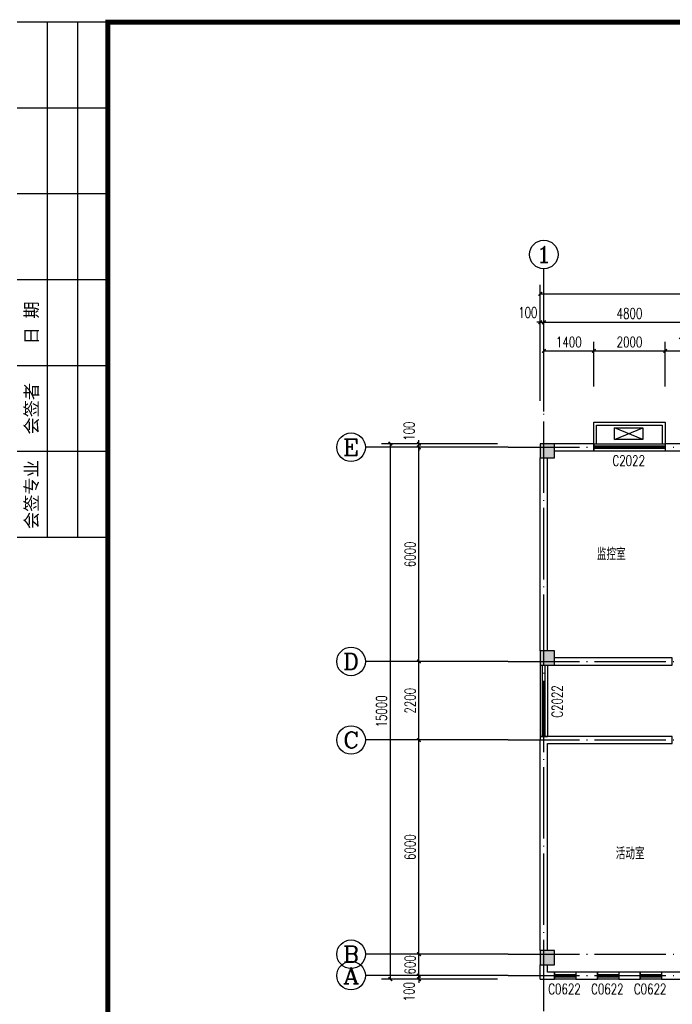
# Model space of a CAD drawing. Extents: x 88237 to 730297, y -11868 to 107702.
# Tile 12 of 49: x 308054 to 326340, y 56584 to 84165. Entities that reach past the tile are written whole.
import ezdxf
from ezdxf.enums import TextEntityAlignment as Align

# ---------------------------------------------------------------- set-up
doc = ezdxf.new("R2010")
doc.units = 0
doc.header["$LTSCALE"] = 1000
doc.header["$MEASUREMENT"] = 0
doc.linetypes.add('DOTE', pattern=[2.4200000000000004, 2, -0.2, 0.02, -0.2])
for name, color, linetype in [('AXIS', 3, 'Continuous'), ('AXIS_TEXT', 7, 'Continuous'), ('COLUMN', 9, 'Continuous'), ('DOTE', 1, 'DOTE'), ('PUB_DIM', 3, 'Continuous'), ('PUB_HATCH', 8, 'Continuous'), ('PUB_TEXT', 7, 'Continuous'), ('WALL', 2, 'Continuous'), ('WINDOW', 4, 'Continuous'), ('WINDOW_TEXT', 7, 'Continuous'), ('图框', 7, 'Continuous'), ('附件2', 4, 'Continuous')]:
    doc.layers.add(name, color=color, linetype=linetype)
doc.styles.add('_TCH_AXIS', font='COMPLEX', dxfattribs={"bigfont": 'GBCBIG'})
doc.styles.add('_TCH_DIM', font='SIMPLEX', dxfattribs={"bigfont": 'GBCBIG'})
doc.styles.add('_TCH_DIM_T3', font='SIMPLEX', dxfattribs={"width": 0.7058823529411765, "bigfont": 'GBCBIG'})
doc.styles.add('_TCH_WINDOW', font='SIMPLEX', dxfattribs={"bigfont": 'GBCBIG'})
doc.styles.add('COMPLEX', font='COMPLEX')
doc.styles.add('宋体', font='txt')
doc.dimstyles.new('_TCH_ARCH&&100', dxfattribs={"dimtxt": 297.5, "dimasz": 100, "dimexe": 250, "dimexo": 300, "dimgap": 100, "dimtad": 1, "dimdec": 0, "dimzin": 0, "dimdsep": 46, "dimtxsty": '_TCH_DIM_T3', "dimblk": 'ARCHTICK', "dimcen": 0.09, "dimclrt": 7, "dimazin": 2, "dimtfac": 1, "dimtdec": 0, "dimtix": 1, "dimtmove": 2, "dimatfit": 3, "dimfxl": 1, "dimtolj": 1, "dimtzin": 0, "dimarcsym": 0})

# ---------------------------------------------------------------- blocks, each defined once
blk = doc.blocks.new('空调')
at = {"layer": '附件2'}
for p, q in [((45788.20411431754, 17736.96239697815), (45458.20411431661, 18536.96239697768)), ((45788.20411431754, 18536.96239697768), (45458.20411431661, 17736.96239697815))]:
    blk.add_line(p, q, dxfattribs=at)
blk.add_lwpolyline([(45788.20411431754, 18536.96239697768), (45458.20411431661, 18536.96239697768), (45458.20411431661, 17736.96239697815), (45788.20411431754, 17736.96239697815)], close=True, dxfattribs=at)
blk = doc.blocks.new('_ArchTick')
at = {"color": 0, "linetype": 'ByBlock', "const_width": 0.4}
blk.add_lwpolyline([(-0.5, -0.5), (0.5, 0.5)], dxfattribs=at)
blk = doc.blocks.new('*D183')
at = {"layer": 'Defpoints', "color": 0}
for p in [(324140.0240889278, 74887.39317273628), (322740.0240889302, 73587.39317273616), (324140.0240889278, 73587.39317273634)]:
    blk.add_point(p, dxfattribs=at)
at = {"layer": 'PUB_DIM', "color": 0, "lineweight": -2}
for p, q in [((322740.0240889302, 73887.39317273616), (322740.0240889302, 75137.39317273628)), ((324140.0240889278, 73887.39317273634), (324140.0240889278, 75137.39317273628)), ((322740.0240889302, 74887.39317273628), (324140.0240889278, 74887.39317273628))]:
    blk.add_line(p, q, dxfattribs=at)
at = {"layer": 'PUB_DIM', "color": 0, "lineweight": -2, "xscale": 100, "yscale": 100, "zscale": 100, "rotation": 180}
blk.add_blockref('_ArchTick', (322740.0240889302, 74887.39317273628), dxfattribs=at)
at = {"layer": 'PUB_DIM', "color": 0, "lineweight": -2, "xscale": 100, "yscale": 100, "zscale": 100}
blk.add_blockref('_ArchTick', (324140.0240889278, 74887.39317273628), dxfattribs=at)
at = {"layer": 'PUB_DIM', "color": 7, "insert": (323440.024088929, 75136.14317273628), "char_height": 297.5, "attachment_point": 5, "style": '_TCH_DIM_T3'}
blk.add_mtext('\\A1;1400', dxfattribs=at)
blk = doc.blocks.new('*D184')
at = {"layer": 'Defpoints', "color": 0}
for p in [(326140.0240889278, 74887.39317273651), (324140.0240889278, 73587.39317273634), (326140.0240889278, 73587.39317273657)]:
    blk.add_point(p, dxfattribs=at)
at = {"layer": 'PUB_DIM', "color": 0, "lineweight": -2}
for p, q in [((324140.0240889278, 73887.39317273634), (324140.0240889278, 75137.39317273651)), ((326140.0240889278, 73887.39317273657), (326140.0240889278, 75137.39317273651)), ((324140.0240889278, 74887.39317273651), (326140.0240889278, 74887.39317273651))]:
    blk.add_line(p, q, dxfattribs=at)
at = {"layer": 'PUB_DIM', "color": 0, "lineweight": -2, "xscale": 100, "yscale": 100, "zscale": 100, "rotation": 180}
blk.add_blockref('_ArchTick', (324140.0240889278, 74887.39317273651), dxfattribs=at)
at = {"layer": 'PUB_DIM', "color": 0, "lineweight": -2, "xscale": 100, "yscale": 100, "zscale": 100}
blk.add_blockref('_ArchTick', (326140.0240889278, 74887.39317273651), dxfattribs=at)
at = {"layer": 'PUB_DIM', "color": 7, "insert": (325140.0240889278, 75136.14317273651), "char_height": 297.5, "attachment_point": 5, "style": '_TCH_DIM_T3'}
blk.add_mtext('\\A1;2000', dxfattribs=at)
blk = doc.blocks.new('*D185')
at = {"layer": 'Defpoints', "color": 0}
for p in [(327540.0240889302, 74887.39317273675), (326140.0240889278, 73587.39317273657), (327540.0240889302, 73587.39317273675)]:
    blk.add_point(p, dxfattribs=at)
at = {"layer": 'PUB_DIM', "color": 0, "lineweight": -2}
for p, q in [((326140.0240889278, 73887.39317273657), (326140.0240889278, 75137.39317273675)), ((327540.0240889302, 73887.39317273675), (327540.0240889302, 75137.39317273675)), ((326140.0240889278, 74887.39317273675), (327540.0240889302, 74887.39317273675))]:
    blk.add_line(p, q, dxfattribs=at)
at = {"layer": 'PUB_DIM', "color": 0, "lineweight": -2, "xscale": 100, "yscale": 100, "zscale": 100, "rotation": 180}
blk.add_blockref('_ArchTick', (326140.0240889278, 74887.39317273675), dxfattribs=at)
at = {"layer": 'PUB_DIM', "color": 0, "lineweight": -2, "xscale": 100, "yscale": 100, "zscale": 100}
blk.add_blockref('_ArchTick', (327540.0240889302, 74887.39317273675), dxfattribs=at)
at = {"layer": 'PUB_DIM', "color": 7, "insert": (326840.024088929, 75136.14317273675), "char_height": 297.5, "attachment_point": 5, "style": '_TCH_DIM_T3'}
blk.add_mtext('\\A1;1400', dxfattribs=at)
blk = doc.blocks.new('*D319')
at = {"layer": 'AXIS', "color": 0, "lineweight": -2}
for p, q in [((321440.0240889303, 57387.39317273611), (318990.0240889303, 57387.39317273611)), ((319240.0240889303, 57387.39317273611), (319240.0240889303, 57487.39317273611)), ((319240.0240889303, 57287.39317273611), (319240.0240889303, 57387.39317273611)), ((321440.0240889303, 57287.39317273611), (318990.0240889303, 57287.39317273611)), ((319240.0240889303, 57287.39317273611), (319240.0240889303, 57187.39317273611))]:
    blk.add_line(p, q, dxfattribs=at)
at = {"layer": 'Defpoints', "color": 0}
for p in [(319240.0240889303, 57387.39317273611), (321740.0240889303, 57387.39317273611), (321740.0240889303, 57287.39317273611)]:
    blk.add_point(p, dxfattribs=at)
at = {"layer": 'AXIS', "color": 0, "lineweight": -2, "xscale": 100, "yscale": 100, "zscale": 100}
for p, rotation in [((319240.0240889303, 57387.39317273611), 270), ((319240.0240889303, 57287.39317273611), 90)]:
    blk.add_blockref('_ArchTick', p, dxfattribs=dict(at, rotation=rotation))
at = {"layer": 'AXIS', "color": 7, "insert": (318965.0240889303, 56937.39317273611), "char_height": 297.5, "attachment_point": 5, "rotation": 90, "style": '_TCH_DIM_T3'}
blk.add_mtext('\\A1;100', dxfattribs=at)
blk = doc.blocks.new('*D320')
at = {"layer": 'AXIS', "color": 0, "lineweight": -2}
for p, q in [((321440.0240889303, 57987.39317273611), (318990.0240889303, 57987.39317273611)), ((319240.0240889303, 57987.39317273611), (319240.0240889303, 58087.39317273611)), ((319240.0240889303, 57387.39317273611), (319240.0240889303, 57987.39317273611)), ((321440.0240889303, 57387.39317273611), (318990.0240889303, 57387.39317273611)), ((319240.0240889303, 57387.39317273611), (319240.0240889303, 57287.39317273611))]:
    blk.add_line(p, q, dxfattribs=at)
at = {"layer": 'Defpoints', "color": 0}
for p in [(319240.0240889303, 57987.39317273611), (321740.0240889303, 57987.39317273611), (321740.0240889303, 57387.39317273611)]:
    blk.add_point(p, dxfattribs=at)
at = {"layer": 'AXIS', "color": 0, "lineweight": -2, "xscale": 100, "yscale": 100, "zscale": 100}
for p, rotation in [((319240.0240889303, 57987.39317273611), 270), ((319240.0240889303, 57387.39317273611), 90)]:
    blk.add_blockref('_ArchTick', p, dxfattribs=dict(at, rotation=rotation))
at = {"layer": 'AXIS', "color": 7, "insert": (318991.2740889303, 57687.39317273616), "char_height": 297.5, "attachment_point": 5, "rotation": 90, "style": '_TCH_DIM_T3'}
blk.add_mtext('\\A1;600', dxfattribs=at)
blk = doc.blocks.new('*D321')
at = {"layer": 'AXIS', "color": 0, "lineweight": -2}
for p, q in [((321440.0240889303, 63987.39317273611), (318990.0240889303, 63987.39317273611)), ((319240.0240889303, 57987.39317273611), (319240.0240889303, 63987.39317273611)), ((321440.0240889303, 57987.39317273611), (318990.0240889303, 57987.39317273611))]:
    blk.add_line(p, q, dxfattribs=at)
at = {"layer": 'Defpoints', "color": 0}
for p in [(319240.0240889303, 63987.39317273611), (321740.0240889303, 63987.39317273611), (321740.0240889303, 57987.39317273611)]:
    blk.add_point(p, dxfattribs=at)
at = {"layer": 'AXIS', "color": 0, "lineweight": -2, "xscale": 100, "yscale": 100, "zscale": 100}
for p, rotation in [((319240.0240889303, 63987.39317273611), 90), ((319240.0240889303, 57987.39317273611), 270)]:
    blk.add_blockref('_ArchTick', p, dxfattribs=dict(at, rotation=rotation))
at = {"layer": 'AXIS', "color": 7, "insert": (318991.2740889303, 60987.39317273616), "char_height": 297.5, "attachment_point": 5, "rotation": 90, "style": '_TCH_DIM_T3'}
blk.add_mtext('\\A1;6000', dxfattribs=at)
blk = doc.blocks.new('*D322')
at = {"layer": 'AXIS', "color": 0, "lineweight": -2}
for p, q in [((321440.0240889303, 66187.3931727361), (318990.0240889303, 66187.3931727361)), ((319240.0240889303, 63987.39317273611), (319240.0240889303, 66187.3931727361)), ((321440.0240889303, 63987.39317273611), (318990.0240889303, 63987.39317273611))]:
    blk.add_line(p, q, dxfattribs=at)
at = {"layer": 'Defpoints', "color": 0}
for p in [(319240.0240889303, 66187.3931727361), (321740.0240889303, 66187.3931727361), (321740.0240889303, 63987.39317273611)]:
    blk.add_point(p, dxfattribs=at)
at = {"layer": 'AXIS', "color": 0, "lineweight": -2, "xscale": 100, "yscale": 100, "zscale": 100}
for p, rotation in [((319240.0240889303, 66187.3931727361), 90), ((319240.0240889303, 63987.39317273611), 270)]:
    blk.add_blockref('_ArchTick', p, dxfattribs=dict(at, rotation=rotation))
at = {"layer": 'AXIS', "color": 7, "insert": (318991.2740889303, 65087.39317273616), "char_height": 297.5, "attachment_point": 5, "rotation": 90, "style": '_TCH_DIM_T3'}
blk.add_mtext('\\A1;2200', dxfattribs=at)
blk = doc.blocks.new('*D323')
at = {"layer": 'AXIS', "color": 0, "lineweight": -2}
for p, q in [((321440.0240889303, 72187.3931727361), (318990.0240889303, 72187.3931727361)), ((319240.0240889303, 66187.3931727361), (319240.0240889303, 72187.3931727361)), ((321440.0240889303, 66187.3931727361), (318990.0240889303, 66187.3931727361))]:
    blk.add_line(p, q, dxfattribs=at)
at = {"layer": 'Defpoints', "color": 0}
for p in [(319240.0240889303, 72187.3931727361), (321740.0240889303, 72187.3931727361), (321740.0240889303, 66187.3931727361)]:
    blk.add_point(p, dxfattribs=at)
at = {"layer": 'AXIS', "color": 0, "lineweight": -2, "xscale": 100, "yscale": 100, "zscale": 100}
for p, rotation in [((319240.0240889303, 72187.3931727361), 90), ((319240.0240889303, 66187.3931727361), 270)]:
    blk.add_blockref('_ArchTick', p, dxfattribs=dict(at, rotation=rotation))
at = {"layer": 'AXIS', "color": 7, "insert": (318991.2740889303, 69187.39317273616), "char_height": 297.5, "attachment_point": 5, "rotation": 90, "style": '_TCH_DIM_T3'}
blk.add_mtext('\\A1;6000', dxfattribs=at)
blk = doc.blocks.new('*D324')
at = {"layer": 'AXIS', "color": 0, "lineweight": -2}
for p, q in [((321440.0240889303, 72287.3931727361), (318990.0240889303, 72287.3931727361)), ((319240.0240889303, 72287.3931727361), (319240.0240889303, 72387.3931727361)), ((319240.0240889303, 72187.3931727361), (319240.0240889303, 72287.3931727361)), ((321440.0240889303, 72187.3931727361), (318990.0240889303, 72187.3931727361)), ((319240.0240889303, 72187.3931727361), (319240.0240889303, 72087.3931727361))]:
    blk.add_line(p, q, dxfattribs=at)
at = {"layer": 'Defpoints', "color": 0}
for p in [(319240.0240889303, 72287.3931727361), (321740.0240889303, 72287.3931727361), (321740.0240889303, 72187.3931727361)]:
    blk.add_point(p, dxfattribs=at)
at = {"layer": 'AXIS', "color": 0, "lineweight": -2, "xscale": 100, "yscale": 100, "zscale": 100}
for p, rotation in [((319240.0240889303, 72287.3931727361), 270), ((319240.0240889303, 72187.3931727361), 90)]:
    blk.add_blockref('_ArchTick', p, dxfattribs=dict(at, rotation=rotation))
at = {"layer": 'AXIS', "color": 7, "insert": (318965.0240889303, 72637.3931727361), "char_height": 297.5, "attachment_point": 5, "rotation": 90, "style": '_TCH_DIM_T3'}
blk.add_mtext('\\A1;100', dxfattribs=at)
blk = doc.blocks.new('*D325')
at = {"layer": 'AXIS', "color": 0, "lineweight": -2}
for p, q in [((321440.0240889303, 72287.3931727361), (318190.0240889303, 72287.3931727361)), ((318440.0240889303, 57287.39317273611), (318440.0240889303, 72287.3931727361)), ((321440.0240889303, 57287.39317273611), (318190.0240889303, 57287.39317273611))]:
    blk.add_line(p, q, dxfattribs=at)
at = {"layer": 'Defpoints', "color": 0}
for p in [(318440.0240889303, 72287.3931727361), (321740.0240889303, 72287.3931727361), (321740.0240889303, 57287.39317273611)]:
    blk.add_point(p, dxfattribs=at)
at = {"layer": 'AXIS', "color": 0, "lineweight": -2, "xscale": 100, "yscale": 100, "zscale": 100}
for p, rotation in [((318440.0240889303, 72287.3931727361), 90), ((318440.0240889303, 57287.39317273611), 270)]:
    blk.add_blockref('_ArchTick', p, dxfattribs=dict(at, rotation=rotation))
at = {"layer": 'AXIS', "color": 7, "insert": (318191.2740889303, 64787.39317273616), "char_height": 297.5, "attachment_point": 5, "rotation": 90, "style": '_TCH_DIM_T3'}
blk.add_mtext('\\A1;15000', dxfattribs=at)
blk = doc.blocks.new('*D326')
at = {"layer": 'AXIS', "color": 0, "lineweight": -2}
for p, q in [((322640.0240889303, 73487.3931727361), (322640.0240889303, 75937.3931727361)), ((322740.0240889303, 73487.3931727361), (322740.0240889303, 75937.3931727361)), ((322640.0240889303, 75687.3931727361), (322540.0240889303, 75687.3931727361)), ((322640.0240889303, 75687.3931727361), (322740.0240889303, 75687.3931727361)), ((322740.0240889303, 75687.3931727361), (322840.0240889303, 75687.3931727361))]:
    blk.add_line(p, q, dxfattribs=at)
at = {"layer": 'Defpoints', "color": 0}
for p in [(322740.0240889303, 75687.3931727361), (322640.0240889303, 73187.3931727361), (322740.0240889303, 73187.3931727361)]:
    blk.add_point(p, dxfattribs=at)
at = {"layer": 'AXIS', "color": 0, "lineweight": -2, "xscale": 100, "yscale": 100, "zscale": 100}
blk.add_blockref('_ArchTick', (322640.0240889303, 75687.3931727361), dxfattribs=at)
at = {"layer": 'AXIS', "color": 0, "lineweight": -2, "xscale": 100, "yscale": 100, "zscale": 100, "rotation": 180}
blk.add_blockref('_ArchTick', (322740.0240889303, 75687.3931727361), dxfattribs=at)
at = {"layer": 'AXIS', "color": 7, "insert": (322290.0240889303, 75962.3931727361), "char_height": 297.5, "attachment_point": 5, "style": '_TCH_DIM_T3'}
blk.add_mtext('\\A1;100', dxfattribs=at)
blk = doc.blocks.new('*D327')
at = {"layer": 'AXIS', "color": 0, "lineweight": -2}
for p, q in [((322740.0240889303, 73487.3931727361), (322740.0240889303, 75937.3931727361)), ((327540.0240889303, 73487.3931727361), (327540.0240889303, 75937.3931727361)), ((322740.0240889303, 75687.3931727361), (327540.0240889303, 75687.3931727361))]:
    blk.add_line(p, q, dxfattribs=at)
at = {"layer": 'Defpoints', "color": 0}
for p in [(327540.0240889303, 75687.3931727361), (322740.0240889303, 73187.3931727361), (327540.0240889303, 73187.3931727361)]:
    blk.add_point(p, dxfattribs=at)
at = {"layer": 'AXIS', "color": 0, "lineweight": -2, "xscale": 100, "yscale": 100, "zscale": 100, "rotation": 180}
blk.add_blockref('_ArchTick', (322740.0240889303, 75687.3931727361), dxfattribs=at)
at = {"layer": 'AXIS', "color": 0, "lineweight": -2, "xscale": 100, "yscale": 100, "zscale": 100}
blk.add_blockref('_ArchTick', (327540.0240889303, 75687.3931727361), dxfattribs=at)
at = {"layer": 'AXIS', "color": 7, "insert": (325140.0240889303, 75936.1431727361), "char_height": 297.5, "attachment_point": 5, "style": '_TCH_DIM_T3'}
blk.add_mtext('\\A1;4800', dxfattribs=at)
blk = doc.blocks.new('*D336')
at = {"layer": 'AXIS', "color": 0, "lineweight": -2}
for p, q in [((322640.0240889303, 73487.3931727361), (322640.0240889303, 76737.3931727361)), ((354040.0240889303, 73487.3931727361), (354040.0240889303, 76737.3931727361)), ((322640.0240889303, 76487.3931727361), (354040.0240889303, 76487.3931727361))]:
    blk.add_line(p, q, dxfattribs=at)
at = {"layer": 'Defpoints', "color": 0}
for p in [(354040.0240889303, 76487.3931727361), (322640.0240889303, 73187.3931727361), (354040.0240889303, 73187.3931727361)]:
    blk.add_point(p, dxfattribs=at)
at = {"layer": 'AXIS', "color": 0, "lineweight": -2, "xscale": 100, "yscale": 100, "zscale": 100, "rotation": 180}
blk.add_blockref('_ArchTick', (322640.0240889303, 76487.3931727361), dxfattribs=at)
at = {"layer": 'AXIS', "color": 0, "lineweight": -2, "xscale": 100, "yscale": 100, "zscale": 100}
blk.add_blockref('_ArchTick', (354040.0240889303, 76487.3931727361), dxfattribs=at)
at = {"layer": 'AXIS', "color": 7, "insert": (338340.0240889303, 76736.1431727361), "char_height": 297.5, "attachment_point": 5, "style": '_TCH_DIM_T3'}
blk.add_mtext('\\A1;31400', dxfattribs=at)
blk = doc.blocks.new('$TCHSYS$WIN2D')
for p, q in [((-0.5, 0.5), (0.5, 0.5)), ((-0.5, 0.5), (-0.4999999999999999, -0.5)), ((0.5, 0.5), (0.4999999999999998, -0.5)), ((0.5, 0.1666666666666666), (-0.5, 0.1666666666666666)), ((0.5, -0.1666666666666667), (-0.5, -0.1666666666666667)), ((-0.4999999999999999, -0.5), (0.5, -0.5))]:
    blk.add_line(p, q)
blk = doc.blocks.new('_FZH')
blk.add_lwpolyline([(-0.5, -0.5), (0.5, -0.5), (0.5, 0.5), (-0.5, 0.5)], close=True)
at = {"layer": 'PUB_HATCH'}
blk.add_solid([(-0.5, -0.5), (0.5, -0.5), (-0.5, 0.5), (0.5, 0.5)], dxfattribs=at)
blk = doc.blocks.new('_AXISO')
blk.add_circle((0, 0), 0.5)
at = {"layer": 'AXIS_TEXT', "style": 'COMPLEX', "width": 1.041666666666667}
blk.add_attdef('A', text='', height=0.56, dxfattribs=at).set_placement((-0.25, -0.28), (0.25, -0.28), align=Align.FIT)
blk = doc.blocks.new('d4trtg')
for p, q in [((654118.5695433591, 3902527.302393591), (653938.4478302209, 3902527.302393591)), ((653998.488401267, 3902527.302393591), (653998.488401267, 3901506.612685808)), ((654058.528972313, 3902527.302393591), (654058.528972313, 3901506.612685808)), ((654118.5695433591, 3902357.187442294), (653938.4478302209, 3902357.187442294)), ((654118.5695433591, 3902187.072490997), (653938.4478302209, 3902187.072490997)), ((654118.5695433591, 3902016.9575397), (653938.4478302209, 3902016.9575397)), ((654118.5695433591, 3901846.842588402), (653938.4478302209, 3901846.842588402)), ((654118.5695433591, 3901676.727637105), (653938.4478302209, 3901676.727637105)), ((654118.5695433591, 3901506.612685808), (653938.4478302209, 3901506.612685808))]:
    blk.add_line(p, q)
at = {"lineweight": 0, "const_width": 10.0067618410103}
blk.add_lwpolyline([(654118.5695433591, 3902527.302393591), (658021.2066613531, 3902527.302393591), (658021.2066613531, 3899655.361745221), (654118.5695433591, 3899655.361745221)], close=True, dxfattribs=at)
at = {"char_height": 25.01690460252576, "attachment_point": 5, "rotation": 90, "style": '宋体'}
for s, insert in [('日 期', (653968.468115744, 3901931.900064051)), ('会签者', (653968.468115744, 3901761.785112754)), ('会签专业', (653968.468115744, 3901591.670161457))]:
    blk.add_mtext(s, dxfattribs=dict(at, insert=insert))

msp = doc.modelspace()

# ---------------------------------------------------------------- linework, layer by layer
at = {"layer": 'AXIS'}
for p, q in [((322740.0240889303, 73187.3931727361), (322740.0240889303, 77187.3931727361)), ((321740.0240889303, 72187.3931727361), (317740.0240889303, 72187.3931727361)), ((321740.0240889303, 66187.3931727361), (317740.0240889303, 66187.3931727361)), ((321740.0240889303, 63987.39317273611), (317740.0240889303, 63987.39317273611)), ((321740.0240889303, 57987.39317273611), (317740.0240889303, 57987.39317273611)), ((321740.0240889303, 57387.39317273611), (317740.0240889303, 57387.39317273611))]:
    msp.add_line(p, q, dxfattribs=at)
at = {"layer": 'DOTE'}
for p, q in [((322740.0240889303, 56387.39317273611), (322740.0240889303, 73187.3931727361)), ((321740.0240889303, 72187.3931727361), (354940.0240889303, 72187.3931727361)), ((321740.0240889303, 66187.3931727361), (354940.0240889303, 66187.3931727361)), ((321740.0240889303, 63987.39317273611), (354940.0240889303, 63987.39317273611)), ((321740.0240889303, 57987.39317273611), (354940.0240889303, 57987.39317273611)), ((321740.0240889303, 57387.39317273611), (354940.0240889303, 57387.39317273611))]:
    msp.add_line(p, q, dxfattribs=at)
at = {"layer": 'WALL'}
for p, q in [((324140.0240889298, 72287.39317273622), (323040.0240889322, 72287.39317273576)), ((324140.0240889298, 72087.39317273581), (324140.0240889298, 72287.39317273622)), ((327340.0240889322, 72287.39317273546), (326140.0240889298, 72287.39317273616)), ((326140.0240889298, 72287.39317273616), (326140.0240889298, 72087.39317273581)), ((323040.0240889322, 72087.3931727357), (324140.0240889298, 72087.39317273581)), ((326140.0240889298, 72087.39317273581), (327340.0240889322, 72087.39317273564)), ((322640.0240889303, 66487.3931727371), (322640.0240889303, 71887.3931727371)), ((322840.0240889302, 66487.3931727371), (322840.0240889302, 71887.39317273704)), ((326340.0240889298, 66287.39317273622), (323040.0240889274, 66287.39317273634)), ((326340.0240889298, 66087.39317273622), (326340.0240889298, 66287.39317273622)), ((323040.0240889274, 66087.39317273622), (326340.0240889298, 66087.39317273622)), ((322840.0240889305, 64087.39317273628), (322640.0240889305, 64087.39317273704)), ((322640.0240889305, 64087.39317273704), (322640.0240889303, 63987.39317273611)), ((326340.0240889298, 64087.39317273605), (322840.0240889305, 64087.39317273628)), ((326340.0240889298, 63887.39317273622), (326340.0240889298, 64087.39317273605)), ((322640.0240889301, 58087.39317274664), (322640.0240889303, 63987.39317273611)), ((322840.0240889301, 63887.39317273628), (326340.0240889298, 63887.39317273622)), ((322840.0240889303, 58087.39317274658), (322840.0240889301, 63887.39317273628)), ((322640.0240889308, 57287.39317273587), (322640.0240889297, 57687.39317274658)), ((322840.0240889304, 57487.39317273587), (322840.0240889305, 57687.39317274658)), ((323040.0240889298, 57487.39317273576), (322840.0240889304, 57487.39317273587)), ((323040.0240889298, 57287.3931727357), (323040.0240889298, 57487.39317273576)), ((324240.0240889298, 57487.39317273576), (323640.0240889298, 57487.39317273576)), ((323640.0240889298, 57487.39317273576), (323640.0240889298, 57287.3931727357)), ((324240.0240889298, 57287.3931727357), (324240.0240889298, 57487.39317273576)), ((325440.0240889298, 57487.39317273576), (324840.0240889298, 57487.39317273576)), ((324840.0240889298, 57487.39317273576), (324840.0240889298, 57287.3931727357)), ((325440.0240889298, 57287.3931727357), (325440.0240889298, 57487.39317273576)), ((326640.0240889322, 57487.39317273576), (326040.0240889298, 57487.39317273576)), ((326040.0240889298, 57487.39317273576), (326040.0240889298, 57287.3931727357)), ((322640.0240889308, 57287.39317273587), (323040.0240889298, 57287.3931727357)), ((323640.0240889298, 57287.3931727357), (324240.0240889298, 57287.3931727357)), ((324840.0240889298, 57287.3931727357), (325440.0240889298, 57287.3931727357)), ((326040.0240889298, 57287.3931727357), (326640.0240889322, 57287.3931727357))]:
    msp.add_line(p, q, dxfattribs=at)
at = {"layer": '附件2'}
for points in [[(324140.0240889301, 72287.3931727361), (324140.0240889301, 72887.3931727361), (326140.0240889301, 72887.3931727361), (326140.0240889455, 72287.39317278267)], [(324220.0240889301, 72287.3931727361), (324220.0240889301, 72807.3931727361), (326060.0240889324, 72807.3931727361), (326060.0240889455, 72287.39317278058)]]:
    msp.add_lwpolyline(points, dxfattribs=at)

# ---------------------------------------------------------------- block references
at = {"layer": 'AXIS'}
ref = msp.add_blockref('_AXISO', (322740.0240889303, 77587.3931727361), dxfattribs=dict(at, xscale=800, yscale=800, zscale=800))
ref.add_attrib('A', '1', dxfattribs={"layer": 'AXIS_TEXT', "height": 452.5483399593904, "style": '_TCH_AXIS', "width": 2.333333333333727}).set_placement((322513.7499189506, 77361.11900275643), (322966.2982589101, 77361.11900275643), align=Align.FIT)
ref = msp.add_blockref('_AXISO', (317340.0240889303, 72187.3931727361), dxfattribs=dict(at, xscale=800, yscale=800, zscale=800))
ref.add_attrib('A', 'E', dxfattribs={"layer": 'AXIS_TEXT', "height": 452.5483399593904, "style": '_TCH_AXIS', "width": 1.312500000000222}).set_placement((317113.7499189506, 71961.11900275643), (317566.2982589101, 71961.11900275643), align=Align.FIT)
ref = msp.add_blockref('_AXISO', (317340.0240889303, 66187.3931727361), dxfattribs=dict(at, xscale=800, yscale=800, zscale=800))
ref.add_attrib('A', 'D', dxfattribs={"layer": 'AXIS_TEXT', "height": 452.5483399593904, "style": '_TCH_AXIS', "width": 1.235294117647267}).set_placement((317113.7499189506, 65961.11900275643), (317566.2982589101, 65961.11900275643), align=Align.FIT)
ref = msp.add_blockref('_AXISO', (317340.0240889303, 63987.39317273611), dxfattribs=dict(at, xscale=800, yscale=800, zscale=800))
ref.add_attrib('A', 'C', dxfattribs={"layer": 'AXIS_TEXT', "height": 452.5483399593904, "style": '_TCH_AXIS', "width": 1.400000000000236}).set_placement((317113.7499189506, 63761.11900275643), (317566.2982589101, 63761.11900275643), align=Align.FIT)
ref = msp.add_blockref('_AXISO', (317340.0240889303, 57987.39317273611), dxfattribs=dict(at, xscale=800, yscale=800, zscale=800))
ref.add_attrib('A', 'B', dxfattribs={"layer": 'AXIS_TEXT', "height": 452.5483399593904, "style": '_TCH_AXIS', "width": 1.235294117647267}).set_placement((317113.7499189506, 57761.11900275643), (317566.2982589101, 57761.11900275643), align=Align.FIT)
ref = msp.add_blockref('_AXISO', (317340.0240889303, 57387.39317273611), dxfattribs=dict(at, xscale=800, yscale=800, zscale=800))
ref.add_attrib('A', 'A', dxfattribs={"layer": 'AXIS_TEXT', "height": 452.5483399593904, "style": '_TCH_AXIS', "width": 1.166666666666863}).set_placement((317113.7499189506, 57161.11900275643), (317566.2982589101, 57161.11900275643), align=Align.FIT)
at = {"layer": 'COLUMN', "xscale": 400, "yscale": 400, "zscale": 400}
for p in [(322840.0240889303, 72087.39317273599), (322840.0240889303, 66287.39317273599), (322840.0240889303, 57887.39317274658)]:
    msp.add_blockref('_FZH', p, dxfattribs=at)
at = {"layer": 'WINDOW'}
ref = msp.add_blockref('$TCHSYS$WIN2D', (325140.0240889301, 72187.3931727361), dxfattribs=dict(at, xscale=2000, yscale=200, zscale=2000))
ref.add_attrib('A', 'C2022', (324665.0240889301, 71663.6431727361), dxfattribs={"layer": 'WINDOW_TEXT', "height": 297.5, "style": '_TCH_WINDOW', "width": 0.7058823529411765})
ref = msp.add_blockref('$TCHSYS$WIN2D', (322740.0240889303, 65087.3931727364), dxfattribs=dict(at, xscale=-2000, yscale=200, zscale=-2000, rotation=90))
ref.add_attrib('A', 'C2022', (323263.7740889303, 64612.39317273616), dxfattribs={"layer": 'WINDOW_TEXT', "height": 297.5, "rotation": 90, "style": '_TCH_WINDOW', "width": 0.7058823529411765})
ref = msp.add_blockref('$TCHSYS$WIN2D', (323340.0240889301, 57387.39317273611), dxfattribs=dict(at, xscale=600, yscale=-200, zscale=600, rotation=180))
ref.add_attrib('A', 'C0622', (322865.0240889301, 56863.64317273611), dxfattribs={"layer": 'WINDOW_TEXT', "height": 297.5, "style": '_TCH_WINDOW', "width": 0.7058823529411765})
ref = msp.add_blockref('$TCHSYS$WIN2D', (324540.0240889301, 57387.39317273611), dxfattribs=dict(at, xscale=600, yscale=-200, zscale=600, rotation=180))
ref.add_attrib('A', 'C0622', (324065.0240889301, 56863.64317273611), dxfattribs={"layer": 'WINDOW_TEXT', "height": 297.5, "style": '_TCH_WINDOW', "width": 0.7058823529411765})
ref = msp.add_blockref('$TCHSYS$WIN2D', (325740.0240889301, 57387.39317273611), dxfattribs=dict(at, xscale=600, yscale=-200, zscale=600, rotation=180))
ref.add_attrib('A', 'C0622', (325265.0240889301, 56863.64317273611), dxfattribs={"layer": 'WINDOW_TEXT', "height": 297.5, "style": '_TCH_WINDOW', "width": 0.7058823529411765})
at = {"layer": '图框', "xscale": 14.14285799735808, "yscale": 14.14285801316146, "zscale": 14.142858}
msp.add_blockref('d4trtg', (-8940579.592836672, -55108795.53352755), dxfattribs=at)
at = {"layer": '附件2', "xscale": -1, "rotation": 90}
msp.add_blockref('空调', (343254.9307741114, 118192.5330626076), dxfattribs=at)

# ---------------------------------------------------------------- texts
at = {"layer": 'PUB_TEXT', "style": '_TCH_DIM'}
for s, p in [('监控室', (324224.4699981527, 69029.80050938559)), ('活动室', (324754.4249025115, 60640.95527491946))]:
    msp.add_text(s, height=337.5886524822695, dxfattribs=at).set_placement(p)

# ---------------------------------------------------------------- dimensions: what is measured, and where the dimension line sits
at = {"layer": 'AXIS'}
for p1, p2, distance, picture, middle in [((322640.0240889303, 73187.3931727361), (354040.0240889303, 73187.3931727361), 3300, '*D336', (338340.0240889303, 76736.1431727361)), ((322740.0240889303, 73187.3931727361), (327540.0240889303, 73187.3931727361), 2500, '*D327', (325140.0240889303, 75936.1431727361)), ((321740.0240889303, 57287.39317273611), (321740.0240889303, 72287.3931727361), 3300, '*D325', (318191.2740889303, 64787.39317273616)), ((321740.0240889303, 66187.3931727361), (321740.0240889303, 72187.3931727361), 2500, '*D323', (318991.2740889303, 69187.39317273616)), ((321740.0240889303, 63987.39317273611), (321740.0240889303, 66187.3931727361), 2500, '*D322', (318991.2740889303, 65087.39317273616)), ((321740.0240889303, 57987.39317273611), (321740.0240889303, 63987.39317273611), 2500, '*D321', (318991.2740889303, 60987.39317273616)), ((321740.0240889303, 57387.39317273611), (321740.0240889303, 57987.39317273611), 2500, '*D320', (318991.2740889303, 57687.39317273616))]:
    dim = msp.add_aligned_dim(p1=p1, p2=p2, distance=distance, dimstyle='_TCH_ARCH&&100', dxfattribs=at)
    dim.commit()
    dim.dimension.update_dxf_attribs({"geometry": picture, "text_midpoint": middle})
for base, p1, p2, angle, picture, middle in [((322740.0240889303, 75687.3931727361), (322640.0240889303, 73187.3931727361), (322740.0240889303, 73187.3931727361), 0, '*D326', (322290.0240889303, 75962.3931727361)), ((319240.0240889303, 72287.3931727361), (321740.0240889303, 72187.3931727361), (321740.0240889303, 72287.3931727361), 90, '*D324', (318965.0240889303, 72637.3931727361)), ((319240.0240889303, 57387.39317273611), (321740.0240889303, 57287.39317273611), (321740.0240889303, 57387.39317273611), 90, '*D319', (318965.0240889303, 56937.39317273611))]:
    dim = msp.add_linear_dim(base=base, p1=p1, p2=p2, angle=angle, dimstyle='_TCH_ARCH&&100', dxfattribs=at)
    dim.commit()
    dim.dimension.update_dxf_attribs({"geometry": picture, "text_midpoint": middle, "dimtype": 161})
at = {"layer": 'PUB_DIM'}
for p1, p2, distance, picture, middle in [((322740.0240889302, 73587.39317273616), (324140.0240889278, 73587.39317273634), 1299.9999999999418, '*D183', (323440.024088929, 75136.14317273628)), ((324140.0240889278, 73587.39317273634), (326140.0240889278, 73587.39317273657), 1299.9999999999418, '*D184', (325140.0240889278, 75136.14317273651)), ((326140.0240889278, 73587.39317273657), (327540.0240889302, 73587.39317273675), 1300, '*D185', (326840.024088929, 75136.14317273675))]:
    dim = msp.add_aligned_dim(p1=p1, p2=p2, distance=distance, dimstyle='_TCH_ARCH&&100', dxfattribs=at)
    dim.commit()
    dim.dimension.update_dxf_attribs({"geometry": picture, "text_midpoint": middle})

doc.saveas('drawing.dxf')
